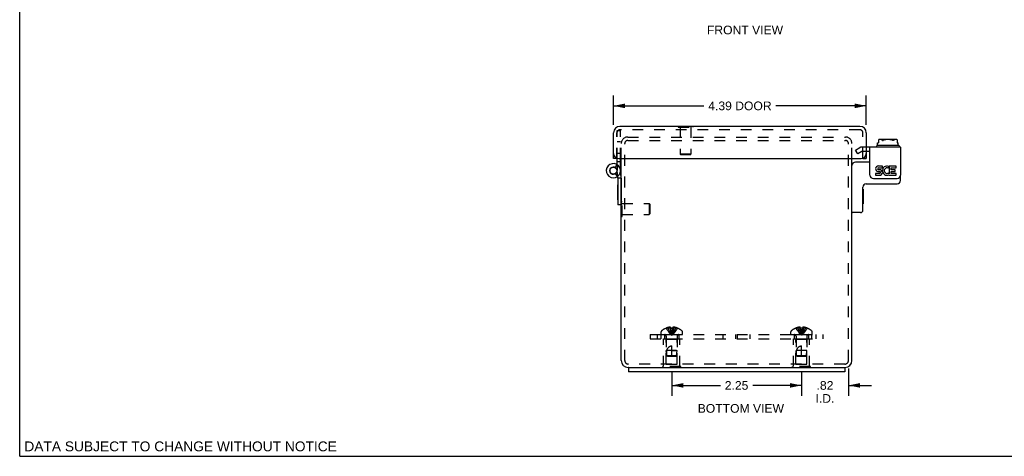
# Model space of a CAD drawing. Header units: inches. Extents: x 0 to 34.2, y 0 to 22.1.
# Tile 1 of 5: x 0 to 17.1, y 0 to 7.6. Entities that reach past the tile are written whole.
import ezdxf

# ---------------------------------------------------------------- set-up
doc = ezdxf.new("R2010")
doc.units = ezdxf.units.IN
doc.header["$LTSCALE"] = 1.878645
doc.header["$MEASUREMENT"] = 0
doc.linetypes.add('HIDDEN', pattern=[0.2, 0.1, -0.1])
doc.layers.get('0').update_dxf_attribs({"linetype": 'CONTINUOUS'})
for name, color, linetype in [('DEFAULT_2', 8, 'HIDDEN'), ('DIMENSIONS', 7, 'CONTINUOUS'), ('DOOR_ASSEMBLY', 7, 'CONTINUOUS'), ('SUBPANEL', 7, 'CONTINUOUS')]:
    doc.layers.add(name, color=color, linetype=linetype)
doc.styles.get("Standard").update_dxf_attribs({"font": 'arial.ttf'})
doc.dimstyles.new('DIMSTYLE_1', dxfattribs={"dimtxt": 0.150693, "dimasz": 0.200925, "dimexe": 0.09, "dimexo": 0.07, "dimgap": 0.0375, "dimtad": 0, "dimtih": 1, "dimtoh": 1, "dimzin": 4, "dimdsep": 46, "dimtxsty": 'Standard', "dimblk": '_FILLED', "dimblk1": '_FILLED', "dimblk2": '_FILLED', "dimcen": 0.09, "dimadec": 3, "dimazin": 1, "dimtfac": 1, "dimtdec": 3, "dimtofl": 0, "dimtmove": 0, "dimatfit": 3, "dimldrblk": '_FILLED', "dimfxl": 0, "dimtolj": 1, "dimtzin": 4, "dimarcsym": 0})

# ---------------------------------------------------------------- blocks, each defined once
blk = doc.blocks.new('_FILLED')
at = {"color": 0, "linetype": 'ByBlock'}
blk.add_solid([(0, 0), (-1, 0.2), (-1, -0.2)], dxfattribs=at)
blk = doc.blocks.new('*D2')
at = {"layer": 'DIMENSIONS', "color": 2, "linetype": 'Continuous'}
for p, q in [((10.3, 5.756), (10.3, 6.263)), ((14.685, 5.756), (14.685, 6.263)), ((10.3, 6.083), (11.868, 6.083)), ((14.685, 6.083), (13.118, 6.083))]:
    blk.add_line(p, q, dxfattribs=at)
at = {"layer": 'DIMENSIONS', "color": 2, "linetype": 'Continuous', "xscale": 0.2009246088, "yscale": 0.2009246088, "zscale": 0.2009246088, "rotation": 180}
blk.add_blockref('_FILLED', (10.3, 6.083), dxfattribs=at)
at = {"layer": 'DIMENSIONS', "color": 2, "linetype": 'Continuous', "xscale": 0.2009246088, "yscale": 0.2009246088, "zscale": 0.2009246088}
blk.add_blockref('_FILLED', (14.685, 6.083), dxfattribs=at)
at = {"layer": 'DIMENSIONS', "color": 2, "linetype": 'Continuous', "insert": (12.493, 6.158), "char_height": 0.1507, "width": 1.09855, "attachment_point": 2, "line_spacing_factor": 0.9}
blk.add_mtext('4.39 DOOR', dxfattribs=at)
blk = doc.blocks.new('*D13')
at = {"layer": 'DIMENSIONS', "color": 2, "linetype": 'Continuous'}
for p, q in [((11.31, 1.462), (11.31, 1.05)), ((13.56, 1.462), (13.56, 1.05)), ((11.31, 1.231), (12.155, 1.231)), ((13.56, 1.231), (12.716, 1.231))]:
    blk.add_line(p, q, dxfattribs=at)
at = {"layer": 'DIMENSIONS', "color": 2, "linetype": 'Continuous', "xscale": 0.2009246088, "yscale": 0.2009246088, "zscale": 0.2009246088, "rotation": 180}
blk.add_blockref('_FILLED', (11.31, 1.231), dxfattribs=at)
at = {"layer": 'DIMENSIONS', "color": 2, "linetype": 'Continuous', "xscale": 0.2009246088, "yscale": 0.2009246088, "zscale": 0.2009246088}
blk.add_blockref('_FILLED', (13.56, 1.231), dxfattribs=at)
at = {"layer": 'DIMENSIONS', "color": 2, "linetype": 'Continuous', "insert": (12.435, 1.306), "char_height": 0.1507, "width": 0.40951, "attachment_point": 2, "line_spacing_factor": 0.9}
blk.add_mtext('2.25', dxfattribs=at)
blk = doc.blocks.new('*D14')
at = {"layer": 'DIMENSIONS', "color": 2, "linetype": 'Continuous'}
for p, q in [((13.56, 1.459), (13.56, 1.05)), ((14.375, 1.522), (14.375, 1.05)), ((13.56, 1.231), (13.159, 1.231)), ((14.375, 1.231), (14.777, 1.231))]:
    blk.add_line(p, q, dxfattribs=at)
at = {"layer": 'DIMENSIONS', "color": 2, "linetype": 'Continuous', "xscale": 0.2009246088, "yscale": 0.2009246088, "zscale": 0.2009246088}
blk.add_blockref('_FILLED', (13.56, 1.231), dxfattribs=at)
at = {"layer": 'DIMENSIONS', "color": 2, "linetype": 'Continuous', "xscale": 0.2009246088, "yscale": 0.2009246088, "zscale": 0.2009246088, "rotation": 180}
blk.add_blockref('_FILLED', (14.375, 1.231), dxfattribs=at)
at = {"layer": 'DIMENSIONS', "color": 2, "linetype": 'Continuous', "insert": (13.968, 1.306), "char_height": 0.1507, "width": 0.3266, "attachment_point": 2, "line_spacing_factor": 0.9}
blk.add_mtext('.82\\PI.D.', dxfattribs=at)

msp = doc.modelspace()

# ---------------------------------------------------------------- linework, layer by layer
at = {"color": 7, "linetype": 'Continuous'}
for p, q in [((0, 0), (0, 22.102)), ((14.898, 5.494), (14.898, 5.441)), ((14.92, 5.502), (15.201, 5.502)), ((15.223, 5.494), (15.223, 5.441)), ((14.862, 5.382), (14.862, 5.378)), ((15.248, 5.392), (14.872, 5.392)), ((14.881, 5.441), (14.898, 5.441)), ((14.881, 5.392), (14.881, 5.441)), ((15.223, 5.441), (15.24, 5.441)), ((15.24, 5.392), (15.24, 5.441)), ((15.258, 5.382), (15.258, 5.378)), ((14.748, 5.293), (14.685, 5.293)), ((14.748, 5.105), (14.495, 5.105)), ((15.279, 4.79), (15.279, 4.882)), ((14.625, 4.27), (14.625, 4.67)), ((14.63, 4.639), (14.625, 4.639)), ((14.63, 4.639), (14.63, 4.383)), ((14.685, 4.73), (15.219, 4.73)), ((10.431, 4.164), (10.431, 4.364)), ((14.63, 4.383), (14.625, 4.383)), ((10.431, 4.164), (10.435, 4.164)), ((14.585, 4.23), (14.445, 4.23)), ((10.56, 1.542), (10.56, 1.467)), ((10.56, 1.542), (14.31, 1.542)), ((14.31, 1.542), (14.31, 1.467)), ((0, 0), (34.157, 0))]:
    msp.add_line(p, q, dxfattribs=at)
at = {"color": 3, "linetype": 'Continuous'}
for p, q in [((15.279, 5.368), (14.685, 5.368)), ((14.748, 4.882), (14.748, 5.368)), ((15.279, 5.368), (15.279, 4.882)), ((10.435, 1.662), (10.435, 5.167)), ((14.435, 1.662), (14.435, 5.167)), ((14.964, 5.039), (14.894, 5.039)), ((14.894, 5.007), (14.964, 5.007)), ((14.915, 4.975), (14.894, 4.975)), ((14.964, 5.007), (14.964, 5.039)), ((15.063, 5.003), (15.076, 5.032)), ((15.2, 5.039), (15.082, 5.039)), ((15.082, 5.039), (15.082, 4.905)), ((15.114, 5.007), (15.2, 5.007)), ((15.114, 4.975), (15.114, 5.007)), ((15.184, 4.975), (15.114, 4.975)), ((15.184, 4.944), (15.184, 4.975)), ((15.2, 5.007), (15.2, 5.039)), ((14.808, 4.822), (15.219, 4.822)), ((14.915, 4.91), (14.846, 4.91)), ((14.846, 4.91), (14.846, 4.878)), ((14.846, 4.878), (14.915, 4.878)), ((14.883, 4.944), (14.919, 4.944)), ((15.082, 4.905), (15.072, 4.919)), ((15.082, 4.887), (15.082, 4.878)), ((15.082, 4.878), (15.2, 4.878)), ((15.114, 4.944), (15.184, 4.944)), ((15.114, 4.91), (15.114, 4.944)), ((15.2, 4.91), (15.114, 4.91)), ((15.2, 4.878), (15.2, 4.91)), ((10.56, 1.542), (10.555, 1.542)), ((14.315, 1.542), (14.31, 1.542)), ((14.31, 1.467), (10.56, 1.467))]:
    msp.add_line(p, q, dxfattribs=at)
at = {"color": 7, "linetype": 'Continuous'}
for points in [[(14.92, 5.502), (14.916, 5.501), (14.912, 5.5), (14.908, 5.499), (14.905, 5.498), (14.901, 5.496), (14.898, 5.494)], [(14.967, 5.482), (14.965, 5.485), (14.963, 5.487), (14.96, 5.489), (14.958, 5.491), (14.955, 5.492), (14.952, 5.494), (14.948, 5.495), (14.945, 5.496), (14.941, 5.497), (14.937, 5.498), (14.933, 5.498), (14.929, 5.499), (14.925, 5.499), (14.921, 5.499), (14.917, 5.498), (14.913, 5.498), (14.909, 5.497), (14.905, 5.496), (14.902, 5.495), (14.898, 5.494)], [(14.967, 5.482), (14.968, 5.481), (14.968, 5.481), (14.969, 5.481), (14.97, 5.48), (14.971, 5.48), (14.972, 5.48), (14.973, 5.481), (14.974, 5.481), (14.975, 5.481), (14.976, 5.482)], [(15.145, 5.482), (15.141, 5.485), (15.136, 5.487), (15.131, 5.489), (15.126, 5.491), (15.121, 5.492), (15.116, 5.494), (15.111, 5.495), (15.106, 5.496), (15.1, 5.496), (15.095, 5.497), (15.089, 5.498), (15.084, 5.498), (15.079, 5.498), (15.073, 5.499), (15.068, 5.499), (15.063, 5.499), (15.057, 5.499), (15.052, 5.499), (15.047, 5.498), (15.042, 5.498), (15.037, 5.498), (15.032, 5.498), (15.028, 5.497), (15.023, 5.497), (15.018, 5.496), (15.013, 5.495), (15.008, 5.494), (15.004, 5.493), (14.999, 5.492), (14.994, 5.491), (14.989, 5.489), (14.985, 5.487), (14.98, 5.485), (14.976, 5.482)], [(15.154, 5.482), (15.153, 5.481), (15.152, 5.481), (15.152, 5.481), (15.151, 5.48), (15.15, 5.48), (15.149, 5.48), (15.148, 5.481), (15.147, 5.481), (15.146, 5.481), (15.145, 5.482)], [(15.223, 5.494), (15.22, 5.495), (15.218, 5.496), (15.216, 5.496), (15.213, 5.497), (15.211, 5.498), (15.208, 5.498), (15.206, 5.498), (15.204, 5.498), (15.201, 5.499), (15.199, 5.499), (15.196, 5.499), (15.193, 5.499), (15.191, 5.499), (15.188, 5.498), (15.186, 5.498), (15.183, 5.498), (15.181, 5.497), (15.178, 5.497), (15.175, 5.496), (15.173, 5.495), (15.17, 5.494), (15.168, 5.493), (15.165, 5.492), (15.163, 5.491), (15.16, 5.489), (15.158, 5.487), (15.156, 5.485), (15.154, 5.482)], [(15.223, 5.494), (15.221, 5.495), (15.219, 5.496), (15.217, 5.497), (15.215, 5.498), (15.213, 5.499), (15.21, 5.5), (15.208, 5.501), (15.206, 5.501), (15.204, 5.502), (15.201, 5.502)]]:
    msp.add_lwpolyline(points, dxfattribs=at)
for centre, radius, start, end in [((14.872, 5.382), 0.01, 90, 180), ((14.872, 5.378), 0.01, 180, 270), ((15.248, 5.382), 0.01, 0, 90), ((15.248, 5.378), 0.01, 270, 360), ((14.495, 5.045), 0.06, 90, 180), ((15.219, 4.79), 0.06, 270, 360), ((14.685, 4.67), 0.06, 90, 180), ((14.585, 4.27), 0.04, 270, 360), ((14.445, 4.24), 0.01, 180, 270)]:
    msp.add_arc(centre, radius, start, end, dxfattribs=at)
at = {"color": 3, "linetype": 'Continuous'}
for centre, radius, start, end in [((14.894, 4.991), 0.0483, 90, 257.4227), ((14.894, 4.991), 0.0161, 90, 270), ((14.915, 4.926), 0.0483, 270, 90), ((15.044, 4.959), 0.0805, 66.5974, 251.8782), ((15.044, 4.959), 0.0483, 66.5974, 305.1108), ((14.808, 4.882), 0.06, 180, 270), ((14.915, 4.926), 0.0161, 270, 351.2347), ((14.913, 4.926), 0.0185, 353.4521, 71.7546), ((15.044, 4.957), 0.0789, 251.419, 296.1954), ((15.044, 4.959), 0.0805, 295.7361, 297.8522), ((15.219, 4.882), 0.06, 270, 360), ((10.555, 1.662), 0.12, 180, 270), ((14.315, 1.662), 0.12, 270, 360)]:
    msp.add_arc(centre, radius, start, end, dxfattribs=at)
at = {"layer": 'DEFAULT_2', "color": 8, "linetype": 'HIDDEN'}
for p, q in [((10.547, 5.542), (14.323, 5.542)), ((10.547, 5.482), (14.323, 5.482)), ((10.435, 5.167), (10.435, 5.43)), ((10.495, 1.662), (10.495, 5.43)), ((14.375, 1.662), (14.375, 5.43)), ((14.435, 5.167), (14.435, 5.43)), ((14.498, 5.315), (14.572, 5.358)), ((14.536, 5.25), (14.498, 5.315)), ((14.685, 5.368), (14.61, 5.368)), ((14.61, 5.293), (14.536, 5.25)), ((14.685, 5.293), (14.61, 5.293)), ((10.431, 4.364), (10.431, 4.42)), ((10.431, 4.42), (10.449, 4.42)), ((10.449, 4.164), (10.449, 4.42)), ((10.449, 4.386), (10.921, 4.386)), ((10.921, 4.386), (10.921, 4.198)), ((10.931, 4.376), (10.921, 4.386)), ((10.931, 4.376), (10.931, 4.208)), ((10.435, 4.164), (10.449, 4.164)), ((10.449, 4.198), (10.921, 4.198)), ((10.931, 4.208), (10.921, 4.198)), ((11.211, 2.225), (11.211, 2.226)), ((11.212, 2.226), (11.211, 2.225)), ((11.295, 2.226), (11.212, 2.226)), ((11.242, 2.226), (11.242, 2.236)), ((11.276, 2.226), (11.276, 2.241)), ((11.295, 2.226), (11.295, 2.236)), ((11.295, 2.226), (11.297, 2.203)), ((11.295, 2.226), (11.295, 2.225)), ((11.3, 2.225), (11.295, 2.225)), ((11.3, 2.225), (11.305, 2.226)), ((11.31, 2.226), (11.305, 2.226)), ((11.31, 2.226), (11.316, 2.226)), ((11.326, 2.226), (11.324, 2.203)), ((11.326, 2.236), (11.326, 2.226)), ((11.409, 2.226), (11.326, 2.226)), ((11.326, 2.226), (11.326, 2.225)), ((11.345, 2.226), (11.345, 2.241)), ((11.379, 2.226), (11.379, 2.236)), ((11.409, 2.226), (11.41, 2.225)), ((11.41, 2.226), (11.41, 2.225)), ((13.461, 2.225), (13.461, 2.226)), ((13.462, 2.226), (13.461, 2.225)), ((13.545, 2.226), (13.462, 2.226)), ((13.492, 2.226), (13.492, 2.236)), ((13.526, 2.226), (13.526, 2.241)), ((13.545, 2.226), (13.545, 2.236)), ((13.545, 2.226), (13.547, 2.203)), ((13.545, 2.226), (13.545, 2.225)), ((13.576, 2.226), (13.574, 2.203)), ((13.576, 2.236), (13.576, 2.226)), ((13.659, 2.226), (13.576, 2.226)), ((13.576, 2.226), (13.576, 2.225)), ((13.595, 2.226), (13.595, 2.241)), ((13.629, 2.226), (13.629, 2.236)), ((13.66, 2.225), (13.659, 2.226)), ((13.66, 2.226), (13.66, 2.225)), ((11.124, 2.112), (11.124, 2.159)), ((11.124, 2.112), (11.497, 2.112)), ((11.216, 2.084), (11.216, 1.837)), ((11.297, 2.203), (11.299, 2.182)), ((11.299, 2.182), (11.302, 2.161)), ((11.302, 2.161), (11.305, 2.14)), ((11.404, 2.084), (11.404, 1.837)), ((11.497, 2.112), (11.497, 2.159)), ((13.374, 2.112), (13.374, 2.159)), ((13.374, 2.112), (13.747, 2.112)), ((13.466, 2.084), (13.466, 1.837)), ((13.547, 2.203), (13.549, 2.182)), ((13.549, 2.182), (13.552, 2.161)), ((13.552, 2.161), (13.555, 2.14)), ((13.654, 2.084), (13.654, 1.837)), ((13.747, 2.112), (13.747, 2.159)), ((11.17, 1.558), (11.17, 2.037)), ((11.17, 2.037), (11.45, 2.037)), ((11.215, 2.027), (11.205, 2.037)), ((11.405, 2.027), (11.215, 2.027)), ((11.215, 1.6), (11.215, 2.027)), ((11.31, 1.737), (11.31, 1.917)), ((11.405, 2.027), (11.415, 2.037)), ((11.405, 1.6), (11.405, 2.027)), ((11.45, 1.558), (11.45, 2.037)), ((13.42, 2.037), (13.7, 2.037)), ((13.42, 1.558), (13.42, 2.037)), ((13.465, 2.027), (13.455, 2.037)), ((13.655, 2.027), (13.465, 2.027)), ((13.465, 1.6), (13.465, 2.027)), ((13.56, 1.737), (13.56, 1.917)), ((13.655, 2.027), (13.665, 2.037)), ((13.655, 1.6), (13.655, 2.027)), ((13.7, 1.558), (13.7, 2.037)), ((11.217, 1.837), (11.216, 1.837)), ((11.25, 1.837), (11.216, 1.837)), ((11.225, 1.747), (11.216, 1.837)), ((11.22, 1.837), (11.218, 1.837)), ((11.236, 1.737), (11.225, 1.747)), ((11.395, 1.747), (11.225, 1.747)), ((11.236, 1.737), (11.384, 1.737)), ((11.371, 1.837), (11.25, 1.837)), ((11.31, 1.837), (11.404, 1.837)), ((11.384, 1.737), (11.395, 1.747)), ((11.395, 1.747), (11.404, 1.837)), ((11.404, 1.837), (11.404, 1.837)), ((13.467, 1.837), (13.466, 1.837)), ((13.475, 1.747), (13.466, 1.837)), ((13.472, 1.837), (13.468, 1.837)), ((13.645, 1.747), (13.475, 1.747)), ((13.486, 1.737), (13.475, 1.747)), ((13.486, 1.737), (13.634, 1.737)), ((13.646, 1.837), (13.633, 1.837)), ((13.634, 1.737), (13.645, 1.747)), ((13.645, 1.747), (13.654, 1.837)), ((13.654, 1.837), (13.654, 1.837)), ((14.315, 1.602), (10.555, 1.602)), ((11.466, 1.558), (11.154, 1.558)), ((11.154, 1.537), (11.154, 1.558)), ((11.466, 1.537), (11.154, 1.537)), ((11.215, 1.6), (11.405, 1.6)), ((11.31, 1.537), (11.31, 1.558)), ((11.466, 1.537), (11.466, 1.558)), ((13.716, 1.558), (13.404, 1.558)), ((13.404, 1.537), (13.404, 1.558)), ((13.716, 1.537), (13.404, 1.537)), ((13.465, 1.6), (13.655, 1.6)), ((13.56, 1.537), (13.56, 1.558)), ((13.716, 1.537), (13.716, 1.558))]:
    msp.add_line(p, q, dxfattribs=at)
for points in [[(11.211, 2.225), (11.225, 2.203), (11.24, 2.182), (11.256, 2.161), (11.273, 2.14), (11.291, 2.121), (11.31, 2.102)], [(11.276, 2.241), (11.272, 2.24), (11.267, 2.24), (11.263, 2.239), (11.259, 2.239), (11.255, 2.238), (11.251, 2.238), (11.246, 2.237), (11.242, 2.236)], [(11.242, 2.226), (11.251, 2.203), (11.262, 2.182), (11.273, 2.161), (11.284, 2.141), (11.297, 2.121), (11.31, 2.102)], [(11.295, 2.236), (11.293, 2.237), (11.29, 2.237), (11.288, 2.238), (11.285, 2.239), (11.283, 2.239), (11.28, 2.24), (11.278, 2.24), (11.276, 2.241)], [(11.276, 2.226), (11.28, 2.203), (11.286, 2.182), (11.291, 2.161), (11.297, 2.141), (11.304, 2.121), (11.31, 2.102)], [(11.345, 2.226), (11.341, 2.203), (11.335, 2.182), (11.33, 2.161), (11.324, 2.141), (11.317, 2.121), (11.31, 2.102)], [(11.379, 2.226), (11.37, 2.203), (11.359, 2.182), (11.348, 2.161), (11.336, 2.141), (11.324, 2.121), (11.31, 2.102)], [(11.41, 2.225), (11.396, 2.203), (11.381, 2.182), (11.365, 2.161), (11.348, 2.14), (11.33, 2.121), (11.31, 2.102)], [(11.326, 2.225), (11.321, 2.225), (11.316, 2.226)], [(11.345, 2.241), (11.343, 2.24), (11.341, 2.24), (11.338, 2.239), (11.336, 2.239), (11.333, 2.238), (11.331, 2.237), (11.328, 2.237), (11.326, 2.236)], [(11.379, 2.236), (11.374, 2.237), (11.37, 2.238), (11.366, 2.238), (11.362, 2.239), (11.358, 2.239), (11.353, 2.24), (11.349, 2.24), (11.345, 2.241)], [(13.461, 2.225), (13.475, 2.203), (13.49, 2.182), (13.506, 2.161), (13.523, 2.14), (13.541, 2.121), (13.56, 2.102)], [(13.526, 2.241), (13.522, 2.24), (13.517, 2.24), (13.513, 2.239), (13.509, 2.239), (13.505, 2.238), (13.501, 2.238), (13.496, 2.237), (13.492, 2.236)], [(13.492, 2.226), (13.501, 2.203), (13.512, 2.182), (13.523, 2.161), (13.534, 2.141), (13.547, 2.121), (13.56, 2.102)], [(13.545, 2.236), (13.543, 2.237), (13.54, 2.237), (13.538, 2.238), (13.535, 2.239), (13.533, 2.239), (13.53, 2.24), (13.528, 2.24), (13.526, 2.241)], [(13.526, 2.226), (13.53, 2.203), (13.536, 2.182), (13.541, 2.161), (13.547, 2.141), (13.554, 2.121), (13.56, 2.102)], [(13.576, 2.225), (13.571, 2.225), (13.566, 2.226), (13.56, 2.226), (13.555, 2.226), (13.55, 2.225), (13.545, 2.225)], [(13.595, 2.226), (13.591, 2.203), (13.585, 2.182), (13.58, 2.161), (13.574, 2.141), (13.567, 2.121), (13.56, 2.102)], [(13.629, 2.226), (13.62, 2.203), (13.609, 2.182), (13.598, 2.161), (13.586, 2.141), (13.574, 2.121), (13.56, 2.102)], [(13.66, 2.225), (13.646, 2.203), (13.631, 2.182), (13.615, 2.161), (13.598, 2.14), (13.58, 2.121), (13.56, 2.102)], [(13.595, 2.241), (13.593, 2.24), (13.591, 2.24), (13.588, 2.239), (13.586, 2.239), (13.583, 2.238), (13.581, 2.237), (13.578, 2.237), (13.576, 2.236)], [(13.629, 2.236), (13.624, 2.237), (13.62, 2.238), (13.616, 2.238), (13.612, 2.239), (13.608, 2.239), (13.603, 2.24), (13.599, 2.24), (13.595, 2.241)], [(11.305, 2.141), (11.307, 2.121), (11.31, 2.102)], [(11.305, 2.14), (11.307, 2.121), (11.31, 2.102)], [(11.324, 2.203), (11.321, 2.182), (11.319, 2.161), (11.316, 2.14), (11.313, 2.121), (11.31, 2.102)], [(11.322, 2.182), (11.319, 2.161), (11.316, 2.141), (11.313, 2.121), (11.31, 2.102)], [(13.555, 2.141), (13.557, 2.121), (13.56, 2.102)], [(13.555, 2.14), (13.557, 2.121), (13.56, 2.102)], [(13.574, 2.203), (13.571, 2.182), (13.569, 2.161), (13.566, 2.14), (13.563, 2.121), (13.56, 2.102)], [(13.572, 2.182), (13.569, 2.161), (13.566, 2.141), (13.563, 2.121), (13.56, 2.102)], [(11.226, 1.837), (11.228, 1.845), (11.231, 1.852), (11.233, 1.858), (11.236, 1.864), (11.239, 1.87), (11.242, 1.875), (11.245, 1.879), (11.248, 1.884), (11.251, 1.888), (11.254, 1.891), (11.257, 1.895), (11.26, 1.898), (11.263, 1.9), (11.266, 1.903), (11.27, 1.905), (11.273, 1.907), (11.276, 1.909), (11.28, 1.91), (11.283, 1.912), (11.287, 1.913), (11.291, 1.914), (11.294, 1.915), (11.298, 1.916), (11.302, 1.917), (11.306, 1.917), (11.31, 1.917)], [(13.476, 1.837), (13.478, 1.845), (13.481, 1.852), (13.483, 1.858), (13.486, 1.864), (13.489, 1.87), (13.492, 1.875), (13.495, 1.879), (13.498, 1.884), (13.501, 1.888), (13.504, 1.891), (13.507, 1.895), (13.51, 1.898), (13.513, 1.9), (13.516, 1.903), (13.52, 1.905), (13.523, 1.907), (13.526, 1.909), (13.53, 1.91), (13.533, 1.912), (13.537, 1.913), (13.541, 1.914), (13.544, 1.915), (13.548, 1.916), (13.552, 1.917), (13.556, 1.917), (13.56, 1.917)], [(11.226, 1.747), (11.225, 1.759), (11.224, 1.77), (11.223, 1.782), (11.223, 1.794), (11.223, 1.805), (11.224, 1.816), (11.225, 1.827), (11.226, 1.837)], [(11.226, 1.747), (11.228, 1.745), (11.231, 1.742), (11.234, 1.74)], [(11.392, 1.837), (11.383, 1.837), (11.377, 1.837)], [(13.654, 1.837), (13.483, 1.837), (13.466, 1.837)], [(13.476, 1.747), (13.475, 1.759), (13.474, 1.77), (13.473, 1.782), (13.473, 1.794), (13.473, 1.805), (13.474, 1.816), (13.475, 1.827), (13.476, 1.837)], [(13.476, 1.747), (13.478, 1.745), (13.481, 1.742), (13.484, 1.74)]]:
    msp.add_lwpolyline(points, dxfattribs=at)
for centre, radius, start, end in [((10.547, 5.43), 0.112, 90, 180), ((10.547, 5.43), 0.052, 90, 180), ((14.323, 5.43), 0.112, 0, 90), ((14.323, 5.43), 0.052, 0, 90), ((14.61, 5.293), 0.075, 90, 120), ((11.31, 1.983), 0.262, 112.3357, 133.5138), ((11.31, 1.983), 0.261, 105.1941, 112.0894), ((11.31, 1.983), 0.261, 67.9106, 74.8059), ((11.31, 1.983), 0.262, 46.4862, 67.6643), ((13.56, 1.983), 0.262, 112.3357, 133.5138), ((13.56, 1.983), 0.261, 105.1941, 112.0894), ((13.56, 1.983), 0.261, 67.9106, 74.8059), ((13.56, 1.983), 0.262, 46.4862, 67.6643), ((11.144, 2.159), 0.02, 133.5138, 180), ((11.188, 2.084), 0.0282, 0, 90), ((11.433, 2.084), 0.0282, 90, 180), ((11.477, 2.159), 0.02, 0, 46.4862), ((13.394, 2.159), 0.02, 133.5138, 180), ((13.438, 2.084), 0.0282, 0, 90), ((13.683, 2.084), 0.0282, 90, 180), ((13.727, 2.159), 0.02, 0, 46.4862), ((10.555, 1.662), 0.06, 180, 270), ((14.315, 1.662), 0.06, 270, 360)]:
    msp.add_arc(centre, radius, start, end, dxfattribs=at)
at = {"layer": 'DOOR_ASSEMBLY', "color": 8, "linetype": 'HIDDEN'}
for p, q in [((10.361, 5.167), (10.361, 5.654)), ((10.361, 5.654), (10.421, 5.654)), ((14.573, 5.667), (10.412, 5.667)), ((10.421, 5.167), (10.421, 5.654)), ((11.422, 5.727), (11.422, 5.714)), ((11.422, 5.714), (11.678, 5.714)), ((11.456, 5.714), (11.456, 5.242)), ((11.644, 5.714), (11.644, 5.242)), ((11.678, 5.727), (11.678, 5.714)), ((10.36, 5.167), (10.36, 5.615)), ((10.361, 5.467), (10.421, 5.467)), ((14.625, 5.167), (14.625, 5.615)), ((10.361, 5.464), (10.421, 5.464)), ((10.421, 5.254), (10.361, 5.254)), ((11.466, 5.232), (11.456, 5.242)), ((11.644, 5.242), (11.456, 5.242)), ((11.634, 5.232), (11.466, 5.232)), ((11.634, 5.232), (11.644, 5.242)), ((10.356, 5.067), (10.328, 5.014)), ((10.421, 5.11), (10.361, 5.11)), ((10.361, 5.064), (10.361, 4.959)), ((10.421, 4.965), (10.421, 4.959))]:
    msp.add_line(p, q, dxfattribs=at)
at = {"layer": 'DOOR_ASSEMBLY', "color": 3, "linetype": 'Continuous'}
for p, q in [((14.573, 5.727), (10.412, 5.727)), ((10.3, 5.167), (10.3, 5.615)), ((14.685, 5.615), (14.685, 5.167)), ((10.39, 5.167), (14.595, 5.167)), ((10.421, 5.11), (10.421, 5.167)), ((10.435, 4.832), (10.42, 4.971)), ((10.421, 4.965), (10.421, 5.11))]:
    msp.add_line(p, q, dxfattribs=at)
at = {"layer": 'DOOR_ASSEMBLY', "color": 7, "linetype": 'Continuous'}
for p, q in [((11.422, 5.732), (11.422, 5.727)), ((11.422, 5.732), (11.678, 5.732)), ((11.678, 5.732), (11.678, 5.727)), ((10.36, 5.167), (10.3, 5.167)), ((10.361, 5.11), (10.361, 5.167)), ((14.625, 5.167), (14.685, 5.167)), ((10.361, 5.064), (10.361, 5.11)), ((10.421, 5.11), (10.361, 5.11)), ((10.375, 4.826), (10.361, 4.965)), ((10.368, 4.857), (10.334, 4.907)), ((10.375, 4.827), (10.375, 4.364)), ((10.435, 4.827), (10.375, 4.827)), ((10.435, 4.827), (10.435, 4.364)), ((10.371, 4.71), (10.371, 4.454)), ((10.371, 4.71), (10.375, 4.71)), ((10.371, 4.454), (10.375, 4.454)), ((10.435, 4.364), (10.375, 4.364))]:
    msp.add_line(p, q, dxfattribs=at)
msp.add_circle((10.298, 4.958), 0.0615, dxfattribs=at)
at = {"layer": 'DOOR_ASSEMBLY', "color": 3, "linetype": 'Continuous'}
for centre, radius, start, end in [((10.412, 5.615), 0.112, 90, 180), ((14.573, 5.615), 0.112, 0, 90), ((10.39, 5.257), 0.09, 180, 270), ((14.595, 5.257), 0.09, 270, 360), ((10.298, 4.958), 0.123, 6, 306.8295), ((10.345, 4.822), 0.09, 3.0042, 6)]:
    msp.add_arc(centre, radius, start, end, dxfattribs=at)
at = {"layer": 'DOOR_ASSEMBLY', "color": 8, "linetype": 'HIDDEN'}
for centre, radius, start, end in [((10.412, 5.615), 0.052, 90, 180), ((14.573, 5.615), 0.052, 0, 90), ((10.298, 4.958), 0.123, 306.8295, 0.1)]:
    msp.add_arc(centre, radius, start, end, dxfattribs=at)
at = {"layer": 'DOOR_ASSEMBLY', "color": 7, "linetype": 'Continuous'}
msp.add_arc((10.298, 4.958), 0.063, 6, 0.1, dxfattribs=at)
at = {"layer": 'SUBPANEL', "color": 8, "linetype": 'HIDDEN'}
for p, q in [((10.935, 2.112), (10.935, 2.037)), ((10.935, 2.112), (13.935, 2.112)), ((11.06, 2.112), (11.06, 2.037)), ((11.129, 2.037), (11.129, 2.112)), ((11.185, 2.112), (11.185, 2.037)), ((11.435, 2.112), (11.435, 2.037)), ((12.201, 2.037), (12.201, 2.112)), ((12.419, 2.037), (12.419, 2.112)), ((12.451, 2.037), (12.451, 2.112)), ((12.669, 2.037), (12.669, 2.112)), ((13.435, 2.112), (13.435, 2.037)), ((13.685, 2.112), (13.685, 2.037)), ((13.741, 2.037), (13.741, 2.112)), ((13.81, 2.112), (13.81, 2.037)), ((13.935, 2.037), (13.935, 2.112)), ((10.935, 2.037), (13.935, 2.037))]:
    msp.add_line(p, q, dxfattribs=at)

# ---------------------------------------------------------------- texts
at = {"layer": 'DIMENSIONS', "color": 2, "linetype": 'Continuous', "attachment_point": 2, "line_spacing_factor": 0.9}
for s, insert, char_height, width in [('FRONT VIEW', (12.581, 7.475), 0.1507, 1.31871), ('BOTTOM VIEW', (12.509, 0.907), 0.15069, 1.49349), ('DATA SUBJECT TO CHANGE WITHOUT NOTICE', (2.791, 0.258), 0.17079, 5.41055)]:
    msp.add_mtext(s, dxfattribs=dict(at, insert=insert, char_height=char_height, width=width))

# ---------------------------------------------------------------- dimensions: what is measured, and where the dimension line sits
at = {"layer": 'DIMENSIONS', "color": 2, "linetype": 'Continuous'}
dim = msp.add_linear_dim(base=(14.685456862, 6.082578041), p1=(10.300456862, 5.68588753), p2=(14.685456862, 5.68588753), text='<> DOOR', dimstyle='DIMSTYLE_1', dxfattribs=at)
dim.commit()
dim.dimension.update_dxf_attribs({"geometry": '*D2', "text_midpoint": (12.492956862, 6.082578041), "dimtype": 160})
dim = msp.add_linear_dim(base=(13.560456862, 1.231136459), p1=(14.375456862, 1.591593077), p2=(13.560456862, 1.529093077), angle=180, text='<>\\PI.D.', dimstyle='DIMSTYLE_1', dxfattribs=at)
dim.commit()
dim.dimension.update_dxf_attribs({"geometry": '*D14', "text_midpoint": (13.967956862, 1.118116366), "dimtype": 160})
dim = msp.add_linear_dim(base=(13.56, 1.231), p1=(11.31, 1.532), p2=(13.56, 1.532), dimstyle='DIMSTYLE_1', dxfattribs=at)
dim.commit()
dim.dimension.update_dxf_attribs({"geometry": '*D13', "text_midpoint": (12.434, 1.23), "dimtype": 160})

doc.saveas('drawing.dxf')
